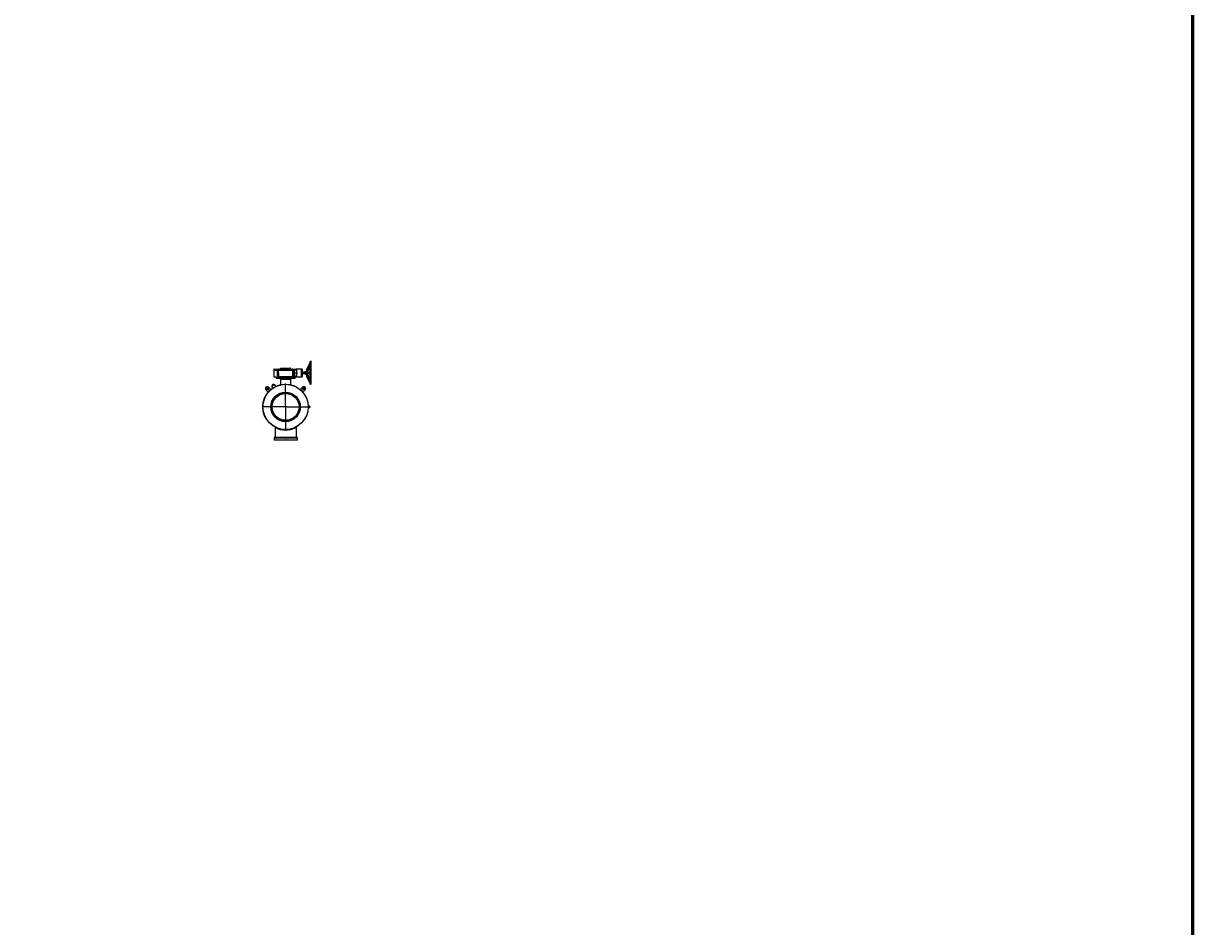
# Model space of a CAD drawing. Header units: metres. Extents: x 6538042 to 13082743, y 6022817 to 12049805.
# Tile 77 of 92: x 6539602 to 6539857, y 6024235 to 6024432. Entities that reach past the tile are written whole.
import ezdxf
from ezdxf.enums import TextEntityAlignment as Align
from ezdxf.lldxf.tags import DXFTag

# ---------------------------------------------------------------- set-up
doc = ezdxf.new("R2010")
doc.units = ezdxf.units.M
doc.header["$MEASUREMENT"] = 0
for name, color, linetype in [('A600WW9_1', 7, 'CONTINUOUS'), ('Default', 7, 'CONTINUOUS'), ('Q-24000-S', 7, 'CONTINUOUS'), ('W-500-25', 7, 'CONTINUOUS')]:
    doc.layers.add(name, color=color, linetype=linetype)
doc.layers.add('d-ciepłociag', color=6, linetype='CONTINUOUS', lineweight=60)
doc.styles.add('SEACAD_Arial', font='arial.ttf')
tags = doc.linetypes.add('CENTER2', pattern=[28.575, 19.05, -3.175, 3.175, -3.175]).pattern_tags.tags
tags[10:11] = [DXFTag(74, 4), DXFTag(75, 0), DXFTag(340, '0'), DXFTag(46, 0.0), DXFTag(50, 0.0), DXFTag(44, 0.0), DXFTag(45, 0.0)]
tags[8:9] = [DXFTag(74, 4), DXFTag(75, 0), DXFTag(340, '0'), DXFTag(46, 0.0), DXFTag(50, 0.0), DXFTag(44, 0.0), DXFTag(45, 0.0)]
tags[6:7] = [DXFTag(74, 4), DXFTag(75, 0), DXFTag(340, '0'), DXFTag(46, 0.0), DXFTag(50, 0.0), DXFTag(44, 0.0), DXFTag(45, 0.0)]
tags[4:5] = [DXFTag(74, 4), DXFTag(75, 0), DXFTag(340, '0'), DXFTag(46, 0.0), DXFTag(50, 0.0), DXFTag(44, 0.0), DXFTag(45, 0.0)]

msp = doc.modelspace()

# ---------------------------------------------------------------- hatches: boundary and pattern name
at = {"layer": 'Default', "linetype": 'Continuous'}
for points in [[(6539664.8637, 6024358.49796), (6539664.8637, 6024358.4563), (6539664.9887, 6024358.47713)], [(6539657.0737, 6024341.31503), (6539657.0737, 6024341.3567), (6539656.9487, 6024341.33587)], [(6539661.8237, 6024341.31503), (6539661.9487, 6024341.33587), (6539661.8237, 6024341.3567)]]:
    msp.add_hatch(color=7, dxfattribs=at).paths.add_polyline_path(points)

# ---------------------------------------------------------------- linework, layer by layer
at = {"layer": 'A600WW9_1', "color": 7, "linetype": 'Continuous'}
for p, q in [((6539657.3837, 6024355.02777), (6539657.3737, 6024355.01777)), ((6539657.3737, 6024355.01777), (6539661.5237, 6024355.01777)), ((6539657.3737, 6024355.01777), (6539657.3737, 6024354.71777)), ((6539661.5237, 6024354.71777), (6539657.3737, 6024354.71777)), ((6539657.3737, 6024354.71777), (6539657.3837, 6024354.70777)), ((6539657.3837, 6024354.70777), (6539661.5137, 6024354.70777)), ((6539658.1737, 6024354.70777), (6539658.3237, 6024354.55777)), ((6539660.5737, 6024354.55777), (6539660.7237, 6024354.70777)), ((6539661.5237, 6024355.01777), (6539661.5137, 6024355.02777)), ((6539661.5137, 6024354.70777), (6539661.5237, 6024354.71777)), ((6539661.5237, 6024354.71777), (6539661.5237, 6024355.01777)), ((6539655.60678, 6024351.74986), (6539655.17778, 6024352.17886)), ((6539655.7576, 6024352.75869), (6539656.18661, 6024352.32969)), ((6539656.25756, 6024352.25874), (6539656.18661, 6024352.32969)), ((6539657.09145, 6024353.35064), (6539656.41595, 6024352.96064)), ((6539656.41595, 6024352.96064), (6539656.59827, 6024352.64485)), ((6539656.80959, 6024353.41885), (6539656.49782, 6024353.23885)), ((6539656.49782, 6024353.23885), (6539656.59782, 6024353.06564)), ((6539656.90959, 6024353.24564), (6539656.80959, 6024353.41885)), ((6539657.27386, 6024353.03471), (6539657.09145, 6024353.35064)), ((6539658.3237, 6024354.55777), (6539660.5737, 6024354.55777)), ((6539658.3237, 6024354.55777), (6539658.3237, 6024353.29887)), ((6539660.5737, 6024353.29849), (6539660.5737, 6024354.55777)), ((6539662.63984, 6024352.25874), (6539662.71079, 6024352.32969)), ((6539663.1398, 6024352.75869), (6539662.71079, 6024352.32969)), ((6539663.29062, 6024351.74986), (6539663.71963, 6024352.17886)), ((6539655.60678, 6024351.74986), (6539655.67773, 6024351.67891)), ((6539663.29062, 6024351.74986), (6539663.21967, 6024351.67891)), ((6539664.38611, 6024348.32777), (6539664.7587, 6024348.32777)), ((6539664.7587, 6024348.64777), (6539664.38617, 6024348.64777)), ((6539664.7587, 6024348.64777), (6539664.7587, 6024348.32777)), ((6539657.1487, 6024344.00317), (6539657.1487, 6024344.11586)), ((6539657.1487, 6024344.00317), (6539657.1487, 6024341.89277)), ((6539661.7487, 6024344.11586), (6539661.7487, 6024344.00317)), ((6539661.7487, 6024344.00317), (6539661.7487, 6024341.89277)), ((6539656.9487, 6024341.79277), (6539656.9487, 6024341.67277)), ((6539661.9487, 6024341.79277), (6539656.9487, 6024341.79277)), ((6539661.9487, 6024341.67277), (6539656.9487, 6024341.67277)), ((6539657.1487, 6024341.89277), (6539661.7487, 6024341.89277)), ((6539657.1487, 6024341.79277), (6539657.1487, 6024341.89277)), ((6539661.7487, 6024341.89277), (6539661.7487, 6024341.79277)), ((6539661.9487, 6024341.79277), (6539661.9487, 6024341.67277))]:
    msp.add_line(p, q, dxfattribs=at)
for centre, radius in [((6539659.4487, 6024348.48777), 4.94), ((6539659.4487, 6024348.48777), 4.92), ((6539655.46769, 6024352.46878), 0.24), ((6539663.42971, 6024352.46878), 0.24), ((6539659.4487, 6024348.48777), 3.21), ((6539659.4487, 6024348.48777), 3.05), ((6539659.4487, 6024348.48777), 2.96146), ((6539659.4487, 6024348.48777), 2.925)]:
    msp.add_circle(centre, radius, dxfattribs=at)
for centre, radius, start, end in [((6539655.46769, 6024352.46878), 0.41, 45, 225), ((6539659.4487, 6024348.48777), 5.04, 130.3338777, 139.6661223), ((6539659.4487, 6024348.48777), 4.94, 125.5551132, 125.6821591), ((6539656.50459, 6024352.58902), 0.10845, 310.7041162, 30.8690606), ((6539657.36912, 6024353.08773), 0.10819, 209.0925633, 294.5188028), ((6539659.4487, 6024348.48777), 5.04, 40.3338777, 49.6661223), ((6539663.42971, 6024352.46878), 0.41, 315, 135), ((6539659.4487, 6024348.48777), 5.04, 242.8482219, 297.1517781)]:
    msp.add_arc(centre, radius, start, end, dxfattribs=at)
at = {"layer": 'd-ciepłociag', "color": 1, "linetype": 'Continuous'}
msp.add_lwpolyline([(6538042.23156, 6025634.92527), (6539856.82783, 6025634.92527), (6539856.82783, 6022817.20176), (6538042.23156, 6022817.20176)], close=True, dxfattribs=at)
at = {"layer": 'Default', "color": 7, "linetype": 'Continuous'}
for p, q in [((6539664.9887, 6024358.25277), (6539664.9887, 6024358.53963)), ((6539656.9487, 6024341.67277), (6539656.9487, 6024341.27337)), ((6539656.9487, 6024341.33587), (6539661.9487, 6024341.33587)), ((6539661.9487, 6024341.73277), (6539661.9487, 6024341.27337))]:
    msp.add_line(p, q, dxfattribs=at)
at = {"layer": 'Default', "color": 7, "linetype": 'CENTER2'}
for p, q in [((6539663.80139, 6024355.87777), (6539662.9237, 6024355.87777)), ((6539655.24672, 6024352.68975), (6539655.17424, 6024352.76223)), ((6539655.64447, 6024352.292), (6539655.29091, 6024352.64555)), ((6539655.68866, 6024352.24781), (6539655.76114, 6024352.17533)), ((6539659.4487, 6024348.80027), (6539659.4487, 6024353.60277)), ((6539663.20874, 6024352.24781), (6539663.13626, 6024352.17533)), ((6539663.25294, 6024352.292), (6539663.60649, 6024352.64555)), ((6539663.65068, 6024352.68975), (6539663.72316, 6024352.76223)), ((6539659.1362, 6024348.48777), (6539654.3337, 6024348.48777)), ((6539659.6987, 6024348.48777), (6539659.1987, 6024348.48777)), ((6539659.4487, 6024348.73777), (6539659.4487, 6024348.23777)), ((6539659.4487, 6024348.17527), (6539659.4487, 6024343.37277)), ((6539659.7612, 6024348.48777), (6539664.5637, 6024348.48777))]:
    msp.add_line(p, q, dxfattribs=at)
for start, end in [(138.1802719, 139.223401), (132.4557823, 137.5442177), (130.776599, 131.8197281), (48.1802719, 49.223401), (42.4557823, 47.5442177), (40.776599, 41.8197281)]:
    msp.add_arc((6539659.4487, 6024348.48777), 5.63, start, end, dxfattribs=at)
at = {"layer": 'Q-24000-S', "color": 7, "linetype": 'Continuous'}
for p, q in [((6539656.8987, 6024356.60277), (6539656.8987, 6024356.51277)), ((6539656.8987, 6024356.51277), (6539657.86097, 6024356.51277)), ((6539656.8987, 6024356.50277), (6539657.7087, 6024356.50277)), ((6539656.8987, 6024356.50277), (6539656.8987, 6024355.02777)), ((6539656.8987, 6024355.02777), (6539657.94583, 6024355.02777)), ((6539656.9187, 6024356.51277), (6539656.9187, 6024356.50277)), ((6539656.9987, 6024356.70277), (6539657.1677, 6024356.70277)), ((6539657.17759, 6024356.70277), (6539657.1677, 6024356.70277)), ((6539657.20352, 6024356.70277), (6539657.17759, 6024356.70277)), ((6539657.20352, 6024356.70277), (6539657.92323, 6024356.70277)), ((6539657.7087, 6024356.50277), (6539657.6987, 6024356.49277)), ((6539657.6987, 6024355.26277), (6539657.6987, 6024356.49277)), ((6539657.6987, 6024355.26277), (6539657.7087, 6024355.25277)), ((6539657.7087, 6024356.50277), (6539657.7087, 6024355.25277)), ((6539657.8987, 6024356.50277), (6539657.7087, 6024356.50277)), ((6539657.7087, 6024355.25277), (6539657.7987, 6024355.25277)), ((6539657.86097, 6024356.51277), (6539657.8987, 6024356.51277)), ((6539657.86176, 6024355.15212), (6539657.86097, 6024355.15315)), ((6539657.86176, 6024355.15212), (6539657.86257, 6024355.15246)), ((6539657.8987, 6024356.60277), (6539657.8987, 6024356.51277)), ((6539657.8987, 6024356.51277), (6539657.9987, 6024356.51277)), ((6539657.8987, 6024356.50277), (6539657.9987, 6024356.50277)), ((6539657.8987, 6024355.87777), (6539657.8987, 6024356.50277)), ((6539657.8987, 6024355.87777), (6539657.8987, 6024355.1531)), ((6539657.8987, 6024355.1531), (6539657.8987, 6024355.15313)), ((6539657.9187, 6024356.51277), (6539657.9187, 6024356.50277)), ((6539657.92323, 6024356.70277), (6539657.9987, 6024356.70277)), ((6539657.93333, 6024355.07747), (6539657.93333, 6024355.07747)), ((6539658.02297, 6024355.02777), (6539657.94583, 6024355.02777)), ((6539657.9987, 6024356.70277), (6539658.05288, 6024356.70277)), ((6539657.9987, 6024356.51277), (6539660.8987, 6024356.51277)), ((6539657.9987, 6024356.50277), (6539660.8987, 6024356.50277)), ((6539657.9987, 6024355.05315), (6539658.94126, 6024355.05315)), ((6539658.95339, 6024355.02777), (6539658.02297, 6024355.02777)), ((6539658.14453, 6024356.70277), (6539660.75288, 6024356.70277)), ((6539658.2987, 6024356.76277), (6539658.2987, 6024356.73777)), ((6539660.5987, 6024356.73777), (6539658.2987, 6024356.73777)), ((6539660.5987, 6024356.72777), (6539658.2987, 6024356.72777)), ((6539660.5237, 6024356.83777), (6539658.3737, 6024356.83777)), ((6539658.4737, 6024356.73777), (6539658.4737, 6024356.72777)), ((6539658.50516, 6024356.91277), (6539658.50312, 6024356.91277)), ((6539658.50516, 6024356.91277), (6539660.39225, 6024356.91277)), ((6539659.94402, 6024355.02777), (6539658.95339, 6024355.02777)), ((6539660.92202, 6024355.02777), (6539659.94402, 6024355.02777)), ((6539659.95615, 6024355.05315), (6539660.8987, 6024355.05315)), ((6539660.39428, 6024356.91277), (6539660.39225, 6024356.91277)), ((6539660.4237, 6024356.72777), (6539660.4237, 6024356.73777)), ((6539660.5987, 6024356.73777), (6539660.5987, 6024356.76277)), ((6539660.84453, 6024356.70277), (6539660.8987, 6024356.70277)), ((6539660.8987, 6024356.70277), (6539660.97417, 6024356.70277)), ((6539660.8987, 6024356.51277), (6539660.9987, 6024356.51277)), ((6539660.8987, 6024356.50277), (6539660.9987, 6024356.50277)), ((6539660.8987, 6024355.05315), (6539660.8987, 6024355.05315)), ((6539660.9471, 6024355.05315), (6539660.90716, 6024355.05315)), ((6539660.9843, 6024355.02777), (6539660.92202, 6024355.02777)), ((6539660.97417, 6024356.70277), (6539661.69389, 6024356.70277)), ((6539660.9787, 6024356.51277), (6539660.9787, 6024356.50277)), ((6539660.9843, 6024355.02777), (6539661.9987, 6024355.02777)), ((6539660.99704, 6024355.13464), (6539660.99703, 6024355.13495)), ((6539660.9987, 6024356.60277), (6539660.9987, 6024356.51277)), ((6539660.9987, 6024356.51277), (6539661.03644, 6024356.51277)), ((6539660.9987, 6024355.87777), (6539660.9987, 6024356.50277)), ((6539661.1887, 6024356.50277), (6539660.9987, 6024356.50277)), ((6539660.9987, 6024355.15318), (6539660.9987, 6024355.87777)), ((6539660.9987, 6024355.15317), (6539660.9987, 6024355.15314)), ((6539660.9987, 6024355.14571), (6539660.9987, 6024355.10315)), ((6539661.03644, 6024356.51277), (6539661.46683, 6024356.51277)), ((6539661.0987, 6024355.25277), (6539661.1887, 6024355.25277)), ((6539661.1887, 6024355.25277), (6539661.1887, 6024356.50277)), ((6539661.1887, 6024356.50277), (6539661.20448, 6024356.50277)), ((6539661.1987, 6024356.49277), (6539661.1887, 6024356.50277)), ((6539661.1887, 6024355.25277), (6539661.1987, 6024355.26277)), ((6539661.20448, 6024356.50277), (6539661.1987, 6024356.49277)), ((6539661.1987, 6024355.26277), (6539661.1987, 6024356.49277)), ((6539661.1987, 6024355.26277), (6539661.20448, 6024355.25277)), ((6539661.20448, 6024355.25277), (6539661.20448, 6024356.50277)), ((6539661.34762, 6024356.50277), (6539661.20448, 6024356.50277)), ((6539661.20448, 6024355.25277), (6539661.34762, 6024355.25277)), ((6539661.34762, 6024356.50277), (6539661.43308, 6024356.50277)), ((6539661.3487, 6024356.48733), (6539661.3487, 6024355.95939)), ((6539661.3687, 6024356.33839), (6539661.3487, 6024356.33839)), ((6539661.3487, 6024356.13839), (6539661.3687, 6024356.13839)), ((6539661.3487, 6024355.79614), (6539661.3487, 6024355.26821)), ((6539661.3687, 6024355.61714), (6539661.3487, 6024355.61714)), ((6539661.3487, 6024355.41714), (6539661.3687, 6024355.41714)), ((6539661.3687, 6024356.13839), (6539661.3687, 6024356.33839)), ((6539661.4637, 6024356.31839), (6539661.3687, 6024356.31839)), ((6539661.3687, 6024356.15839), (6539661.4637, 6024356.15839)), ((6539661.3687, 6024355.41714), (6539661.3687, 6024355.61714)), ((6539661.4637, 6024355.59714), (6539661.3687, 6024355.59714)), ((6539661.3687, 6024355.43714), (6539661.4637, 6024355.43714)), ((6539661.38722, 6024356.48918), (6539661.84018, 6024356.62339)), ((6539661.84018, 6024355.13214), (6539661.38722, 6024355.26635)), ((6539661.3887, 6024355.93777), (6539661.8487, 6024355.93777)), ((6539661.8487, 6024355.81777), (6539661.3887, 6024355.81777)), ((6539661.4687, 6024356.16339), (6539661.4687, 6024356.31339)), ((6539661.4687, 6024355.44214), (6539661.4687, 6024355.59214)), ((6539661.71982, 6024356.70277), (6539661.69389, 6024356.70277)), ((6539661.7297, 6024356.70277), (6539661.71982, 6024356.70277)), ((6539661.8987, 6024356.70277), (6539661.7297, 6024356.70277)), ((6539661.84018, 6024356.62339), (6539661.8887, 6024356.63777)), ((6539661.8887, 6024355.11777), (6539661.84018, 6024355.13214)), ((6539661.8887, 6024355.13583), (6539661.88797, 6024355.14055)), ((6539661.8887, 6024356.65027), (6539661.8887, 6024356.63687)), ((6539661.8887, 6024356.63678), (6539661.8887, 6024356.61989)), ((6539661.8887, 6024355.9723), (6539661.8887, 6024356.61989)), ((6539661.8887, 6024355.9723), (6539661.8887, 6024355.93772)), ((6539661.8887, 6024355.93754), (6539661.8887, 6024355.93772)), ((6539661.8887, 6024355.818), (6539661.8887, 6024355.93754)), ((6539661.8887, 6024355.81781), (6539661.8887, 6024355.818)), ((6539661.8887, 6024355.81781), (6539661.8887, 6024355.78323)), ((6539661.8887, 6024355.13565), (6539661.8887, 6024355.78323)), ((6539661.8887, 6024355.13565), (6539661.8887, 6024355.11875)), ((6539661.8887, 6024355.11867), (6539661.8887, 6024355.10527)), ((6539662.8887, 6024356.71027), (6539661.9487, 6024356.71027)), ((6539661.9487, 6024355.04527), (6539662.8887, 6024355.04527)), ((6539661.9987, 6024355.02777), (6539661.9987, 6024355.04527)), ((6539662.8887, 6024356.71027), (6539662.8887, 6024356.69112)), ((6539662.8987, 6024356.70027), (6539662.8887, 6024356.71027)), ((6539662.8887, 6024355.96315), (6539662.8887, 6024356.69112)), ((6539662.8887, 6024355.79238), (6539662.8887, 6024355.96315)), ((6539662.8887, 6024355.06441), (6539662.8887, 6024355.79238)), ((6539662.8887, 6024355.06441), (6539662.8887, 6024355.04527)), ((6539662.8887, 6024355.04527), (6539662.8987, 6024355.05527)), ((6539662.9087, 6024356.71027), (6539662.8987, 6024356.70027)), ((6539662.8987, 6024356.68208), (6539662.8987, 6024356.70027)), ((6539662.8987, 6024356.68208), (6539662.8987, 6024355.95888)), ((6539662.8987, 6024355.95888), (6539662.8987, 6024355.79665)), ((6539662.8987, 6024355.79665), (6539662.8987, 6024355.07345)), ((6539662.8987, 6024355.05527), (6539662.8987, 6024355.07345)), ((6539662.8987, 6024355.05527), (6539662.9087, 6024355.04527)), ((6539662.9087, 6024356.69112), (6539662.9087, 6024356.71027)), ((6539663.0237, 6024356.71027), (6539662.9087, 6024356.71027)), ((6539662.9087, 6024356.69112), (6539662.9087, 6024355.96315)), ((6539662.9087, 6024355.96315), (6539662.9087, 6024355.79238)), ((6539662.9087, 6024355.79238), (6539662.9087, 6024355.06441)), ((6539662.9087, 6024355.04527), (6539662.9087, 6024355.06441)), ((6539662.9087, 6024355.04527), (6539663.0237, 6024355.04527)), ((6539663.0487, 6024356.68067), (6539663.0487, 6024356.68277)), ((6539663.0487, 6024356.68067), (6539663.0487, 6024356.66852)), ((6539663.0487, 6024356.66852), (6539663.0487, 6024355.95248)), ((6539663.0487, 6024355.95248), (6539663.0487, 6024355.9176)), ((6539663.0487, 6024355.83793), (6539663.0487, 6024355.80305)), ((6539663.0487, 6024355.80305), (6539663.0487, 6024355.08702)), ((6539663.0487, 6024355.08702), (6539663.0487, 6024355.07486)), ((6539663.0487, 6024355.07277), (6539663.0487, 6024355.07486)), ((6539663.0987, 6024355.45277), (6539663.0987, 6024356.30277)), ((6539663.5787, 6024356.00277), (6539663.0987, 6024356.00277)), ((6539663.0987, 6024355.75277), (6539663.5787, 6024355.75277))]:
    msp.add_line(p, q, dxfattribs=at)
for centre, radius, start, end in [((6539656.9987, 6024356.60277), 0.1, 90, 180), ((6539657.7987, 6024355.15277), 0.1, 0, 90), ((6539657.9987, 6024356.60277), 0.1, 90, 180), ((6539657.7206, 6024354.95963), 0.239, 33.5681957, 35.5681311), ((6539657.9987, 6024356.60277), 0.1, 90, 95.7391703), ((6539658.0987, 6024358.79608), 2.09382, 268.7459102, 271.2540898), ((6539658.2554, 6024356.75277), 0.05, 270, 330.0000002), ((6539658.3737, 6024356.76277), 0.075, 90, 180), ((6539658.4063, 6024356.88777), 0.05, 270, 345.5224876), ((6539658.50312, 6024356.86277), 0.05, 90, 165.5224876), ((6539658.94236, 6024354.89486), 0.15829, 88.9866966, 90.4007438), ((6539659.95498, 6024354.90592), 0.14723, 89.5461708, 91.0663886), ((6539660.39428, 6024356.86277), 0.05, 14.4775124, 90), ((6539660.49111, 6024356.88777), 0.05, 194.4775124, 270), ((6539660.5237, 6024356.76277), 0.075, 0, 90), ((6539660.642, 6024356.75277), 0.05, 209.9999998, 270), ((6539660.7987, 6024358.79608), 2.09382, 268.7459102, 271.2540898), ((6539660.8987, 6024356.60277), 0.1, 0, 90), ((6539660.8987, 6024355.15315), 0.1, 269.9999605, 0.0224836), ((6539660.9487, 6024355.10315), 0.05, 313.1874285, 0), ((6539660.89908, 6024355.15277), 0.09962, 349.5225534, 0), ((6539661.0987, 6024355.15277), 0.1, 90, 180), ((6539661.3887, 6024355.97777), 0.04, 180, 270), ((6539661.3887, 6024355.77777), 0.04, 90, 180), ((6539661.3787, 6024356.51794), 0.03, 220.372561, 286.5043614), ((6539661.3787, 6024355.23759), 0.03, 73.4956386, 139.627439), ((6539661.4637, 6024356.31339), 0.005, 0, 90), ((6539661.4637, 6024356.16339), 0.005, 270, 0), ((6539661.4637, 6024355.59214), 0.005, 0, 90), ((6539661.4637, 6024355.44214), 0.005, 270, 0), ((6539661.71202, 6024357.00309), 0.30087, 266.5452592, 273.3917047), ((6539661.8487, 6024355.97777), 0.04, 270, 0), ((6539661.8487, 6024355.77777), 0.04, 0, 90), ((6539647.43384, 6024384.44366), 31.35852, 297.4472618, 297.4487382), ((6539661.9487, 6024356.65027), 0.06, 90, 180), ((6539661.9487, 6024355.10527), 0.06, 180, 270), ((6539661.8987, 6024356.60277), 0.1, 79.5496693, 90), ((6539663.0237, 6024356.68527), 0.025, 0, 90), ((6539663.0237, 6024355.07027), 0.025, 270, 0), ((6539662.95631, 6024356.68062), 0.0924, 0.0332107, 5.9938392), ((6539664.61836, 6024355.87777), 1.57016, 178.54617, 181.45383), ((6539662.95631, 6024355.07491), 0.0924, 354.0061608, 359.9667893), ((6539663.0987, 6024356.35277), 0.05, 180, 270), ((6539663.0987, 6024355.40277), 0.05, 90, 180)]:
    msp.add_arc(centre, radius, start, end, dxfattribs=at)
msp.add_ellipse((6539657.9987, 6024355.1531), major_axis=(-0.09989, 0.00466), ratio=0.999528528, start_param=0.046649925, end_param=1.617406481, dxfattribs=at)
for points, knots in [([(6539657.16759, 6024356.70275), (6539657.16759, 6024356.70269), (6539657.16838, 6024356.70254), (6539657.17073, 6024356.70237), (6539657.1717, 6024356.70233), (6539657.17405, 6024356.70227), (6539657.17542, 6024356.70226), (6539657.18003, 6024356.70229), (6539657.18379, 6024356.70238), (6539657.19047, 6024356.70257), (6539657.19288, 6024356.70263), (6539657.19798, 6024356.70273), (6539657.20067, 6024356.70277), (6539657.20352, 6024356.70277)], [0, 0, 0, 0, 0.25, 0.25, 0.375, 0.375, 0.5, 0.5, 0.75, 0.75, 0.875, 0.875, 1, 1, 1, 1]), ([(6539658.95339, 6024355.02777), (6539658.95331, 6024355.02844), (6539658.95315, 6024355.02978), (6539658.9529, 6024355.03171), (6539658.95263, 6024355.03357), (6539658.95235, 6024355.03535), (6539658.95205, 6024355.03705), (6539658.95175, 6024355.03867), (6539658.95143, 6024355.0402), (6539658.9511, 6024355.04165), (6539658.95076, 6024355.04302), (6539658.95042, 6024355.0443), (6539658.95006, 6024355.04549), (6539658.9497, 6024355.04659), (6539658.94934, 6024355.04761), (6539658.94897, 6024355.04854), (6539658.94859, 6024355.04938), (6539658.94821, 6024355.05013), (6539658.94783, 6024355.0508), (6539658.94745, 6024355.05138), (6539658.94707, 6024355.05188), (6539658.94668, 6024355.05229), (6539658.9463, 6024355.05262), (6539658.94592, 6024355.05287), (6539658.94554, 6024355.05305), (6539658.94529, 6024355.0531), (6539658.94516, 6024355.05312)], [0, 0, 0, 0, 0.045451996, 0.090574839, 0.135368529, 0.179833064, 0.223968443, 0.267774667, 0.311251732, 0.35439964, 0.397218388, 0.439707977, 0.481868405, 0.523699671, 0.565201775, 0.606374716, 0.647218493, 0.687733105, 0.727918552, 0.767774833, 0.807301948, 0.846499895, 0.885368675, 0.923908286, 0.962118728, 1, 1, 1, 1]), ([(6539659.94402, 6024355.02777), (6539659.94409, 6024355.02839), (6539659.94424, 6024355.02964), (6539659.94447, 6024355.03144), (6539659.94472, 6024355.0332), (6539659.94498, 6024355.03489), (6539659.94526, 6024355.03652), (6539659.94555, 6024355.03809), (6539659.94584, 6024355.03958), (6539659.94615, 6024355.04099), (6539659.94647, 6024355.04233), (6539659.9468, 6024355.04359), (6539659.94713, 6024355.04477), (6539659.94746, 6024355.04587), (6539659.94781, 6024355.04689), (6539659.94815, 6024355.04782), (6539659.9485, 6024355.04867), (6539659.94885, 6024355.04945), (6539659.9492, 6024355.05014), (6539659.94955, 6024355.05075), (6539659.94989, 6024355.05129), (6539659.95024, 6024355.05176), (6539659.95058, 6024355.05215), (6539659.95092, 6024355.05247), (6539659.95126, 6024355.05273), (6539659.95159, 6024355.05292), (6539659.95192, 6024355.05306), (6539659.95213, 6024355.0531), (6539659.95224, 6024355.05312)], [0, 0, 0, 0, 0.042160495, 0.084301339, 0.126381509, 0.168360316, 0.210197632, 0.251854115, 0.29329142, 0.334472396, 0.375361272, 0.415923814, 0.456127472, 0.495941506, 0.535337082, 0.574287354, 0.612767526, 0.650754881, 0.688228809, 0.725170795, 0.761564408, 0.797395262, 0.832650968, 0.867321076, 0.901396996, 0.934871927, 0.967740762, 1, 1, 1, 1]), ([(6539661.35539, 6024356.49906), (6539661.35485, 6024356.49966), (6539661.3539, 6024356.50067), (6539661.35196, 6024356.50187), (6539661.34981, 6024356.50262), (6539661.34842, 6024356.50272), (6539661.34762, 6024356.50277)], [0, 0, 0, 0, 0.246880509, 0.5, 0.753119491, 1, 1, 1, 1]), ([(6539661.34762, 6024355.25277), (6539661.34842, 6024355.25281), (6539661.34981, 6024355.25291), (6539661.35196, 6024355.25367), (6539661.3539, 6024355.25486), (6539661.35485, 6024355.25588), (6539661.35539, 6024355.25647)], [0, 0, 0, 0, 0.246880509, 0.5, 0.753119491, 1, 1, 1, 1]), ([(6539661.3837, 6024356.4752), (6539661.38343, 6024356.47477), (6539661.38287, 6024356.47389), (6539661.38193, 6024356.47255), (6539661.38089, 6024356.47117), (6539661.37976, 6024356.46976), (6539661.37854, 6024356.46832), (6539661.37722, 6024356.46685), (6539661.37582, 6024356.46536), (6539661.37434, 6024356.46385), (6539661.37149, 6024356.46106), (6539661.36689, 6024356.45691), (6539661.36108, 6024356.45191), (6539661.35667, 6024356.44812), (6539661.35383, 6024356.44548), (6539661.35192, 6024356.44357), (6539661.35039, 6024356.44179), (6539661.34936, 6024356.44016), (6539661.3488, 6024356.43879), (6539661.34873, 6024356.43798), (6539661.3487, 6024356.43759)], [0, 0, 0, 0, 0.0233492, 0.047716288, 0.073155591, 0.099710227, 0.127413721, 0.156290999, 0.186358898, 0.217626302, 0.2500941, 0.363569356, 0.499150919, 0.624135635, 0.686769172, 0.748508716, 0.820597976, 0.886290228, 0.945997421, 1, 1, 1, 1]), ([(6539661.3837, 6024355.82347), (6539661.38343, 6024355.82323), (6539661.38287, 6024355.82274), (6539661.38193, 6024355.82205), (6539661.38089, 6024355.82137), (6539661.37976, 6024355.82069), (6539661.37854, 6024355.81999), (6539661.37722, 6024355.81926), (6539661.37582, 6024355.8185), (6539661.37434, 6024355.81768), (6539661.37149, 6024355.81607), (6539661.36689, 6024355.81317), (6539661.36108, 6024355.80827), (6539661.35667, 6024355.80296), (6539661.35383, 6024355.79831), (6539661.35192, 6024355.79438), (6539661.35039, 6024355.79014), (6539661.34936, 6024355.78575), (6539661.3488, 6024355.78165), (6539661.34873, 6024355.77902), (6539661.3487, 6024355.77777)], [0, 0, 0, 0, 0.0233492, 0.047716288, 0.073155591, 0.099710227, 0.127413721, 0.156290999, 0.186358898, 0.217626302, 0.2500941, 0.363569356, 0.499150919, 0.624135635, 0.686769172, 0.748508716, 0.820597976, 0.886290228, 0.945997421, 1, 1, 1, 1])]:
    msp.add_open_spline(points, degree=3, knots=knots, dxfattribs=at)
msp.add_open_spline([(6539657.921, 6024355.08958), (6539657.92067, 6024355.09039), (6539657.92025, 6024355.09113), (6539657.91974, 6024355.09178)], degree=3, dxfattribs=at)
at = {"layer": 'W-500-25', "color": 7, "linetype": 'Continuous'}
for p, q in [((6539664.63837, 6024357.89881), (6539664.0218, 6024356.61717)), ((6539664.20203, 6024356.53046), (6539664.7387, 6024357.64603)), ((6539664.7387, 6024358.25277), (6539664.7387, 6024353.50277)), ((6539664.9887, 6024353.50277), (6539664.9887, 6024358.25277)), ((6539663.5887, 6024356.10277), (6539663.5787, 6024356.09277)), ((6539663.5787, 6024355.66277), (6539663.5787, 6024356.09277)), ((6539663.5787, 6024355.66277), (6539663.5887, 6024355.65277)), ((6539663.5887, 6024355.65277), (6539663.5887, 6024356.10277)), ((6539663.62533, 6024356.10277), (6539663.5887, 6024356.10277)), ((6539663.5887, 6024355.65277), (6539663.62535, 6024355.65277)), ((6539663.9487, 6024356.10277), (6539663.71206, 6024356.10277)), ((6539663.71206, 6024355.65277), (6539663.9487, 6024355.65277)), ((6539663.9987, 6024356.15277), (6539663.9487, 6024356.10277)), ((6539663.9487, 6024355.65277), (6539663.9487, 6024356.10277)), ((6539663.9487, 6024355.65277), (6539663.9987, 6024355.60277)), ((6539664.00707, 6024356.42777), (6539663.9987, 6024356.42777)), ((6539663.9987, 6024356.42539), (6539663.9987, 6024356.42521)), ((6539663.9987, 6024356.42521), (6539663.9987, 6024356.36076)), ((6539663.9987, 6024356.35178), (6539663.9987, 6024356.35084)), ((6539663.9987, 6024356.35084), (6539663.9987, 6024356.34721)), ((6539663.9987, 6024356.34721), (6539663.9987, 6024356.00525)), ((6539663.9987, 6024355.99838), (6539663.9987, 6024355.9966)), ((6539663.9987, 6024355.9966), (6539663.9987, 6024355.75894)), ((6539663.9987, 6024355.75894), (6539663.9987, 6024355.75715)), ((6539663.9987, 6024355.75028), (6539663.9987, 6024355.40833)), ((6539663.9987, 6024355.40833), (6539663.9987, 6024355.40469)), ((6539663.9987, 6024355.40469), (6539663.9987, 6024355.40376)), ((6539663.9987, 6024355.39409), (6539663.9987, 6024355.33032)), ((6539663.9987, 6024355.33032), (6539663.9987, 6024355.33015)), ((6539663.9987, 6024355.32777), (6539663.9987, 6024355.32954)), ((6539663.9987, 6024355.32777), (6539664.00707, 6024355.32777)), ((6539664.04192, 6024356.49001), (6539664.01598, 6024356.4361)), ((6539664.01601, 6024355.31937), (6539664.04192, 6024355.26552)), ((6539664.0167, 6024356.36013), (6539664.04041, 6024356.40942)), ((6539664.0167, 6024355.3954), (6539664.04041, 6024355.34611)), ((6539664.0218, 6024355.13837), (6539664.63837, 6024353.85673)), ((6539664.0495, 6024356.01277), (6539664.02809, 6024356.01277)), ((6539664.02809, 6024355.74277), (6539664.0495, 6024355.74277)), ((6539664.04161, 6024356.33504), (6539664.0287, 6024356.31846)), ((6539664.0287, 6024356.33492), (6539664.0287, 6024356.0363)), ((6539664.0287, 6024356.02732), (6539664.0287, 6024356.01937)), ((6539664.0287, 6024355.73616), (6539664.0287, 6024355.72821)), ((6539664.0287, 6024355.72019), (6539664.0287, 6024355.42061)), ((6539664.0287, 6024355.43708), (6539664.04161, 6024355.42049)), ((6539664.05885, 6024355.35372), (6539664.02941, 6024355.4149)), ((6539664.03015, 6024356.34216), (6539664.03421, 6024356.3506)), ((6539664.03052, 6024356.29038), (6539664.03052, 6024356.28406)), ((6539664.03052, 6024355.66741), (6539664.03052, 6024355.6611)), ((6539664.03356, 6024355.66562), (6539664.03132, 6024355.66813)), ((6539664.03773, 6024355.65899), (6539664.03356, 6024355.66562)), ((6539664.03421, 6024356.3506), (6539664.05884, 6024356.40181)), ((6539664.04037, 6024356.09863), (6539664.05904, 6024356.12261)), ((6539664.05904, 6024355.63292), (6539664.04096, 6024355.65614)), ((6539664.11432, 6024356.47384), (6539664.05936, 6024356.40324)), ((6539664.05966, 6024355.35192), (6539664.11432, 6024355.28169)), ((6539664.11183, 6024355.97777), (6539664.10826, 6024355.97901)), ((6539664.11171, 6024355.97777), (6539664.11178, 6024355.97777)), ((6539664.11178, 6024355.77777), (6539664.11171, 6024355.77777)), ((6539664.11183, 6024355.97777), (6539664.11178, 6024355.97777)), ((6539664.11183, 6024355.97777), (6539664.11191, 6024355.97777)), ((6539664.11192, 6024355.77777), (6539664.11183, 6024355.77777)), ((6539664.11199, 6024355.77777), (6539664.11192, 6024355.77777)), ((6539664.11204, 6024355.97777), (6539664.11199, 6024355.97777)), ((6539664.11199, 6024355.77777), (6539664.11204, 6024355.77777)), ((6539664.11204, 6024355.97777), (6539664.11212, 6024355.97777)), ((6539664.11212, 6024355.77777), (6539664.11204, 6024355.77777)), ((6539664.72668, 6024355.97777), (6539664.11372, 6024355.97777)), ((6539664.11372, 6024355.77777), (6539664.72668, 6024355.77777)), ((6539664.19082, 6024356.24652), (6539664.7387, 6024356.95037)), ((6539664.7387, 6024354.80516), (6539664.19082, 6024355.50901)), ((6539664.7387, 6024354.10951), (6539664.20203, 6024355.22507)), ((6539664.64957, 6024357.16147), (6539664.27263, 6024356.67721)), ((6539664.27263, 6024355.07832), (6539664.64957, 6024354.59406)), ((6539664.72828, 6024355.97777), (6539664.72836, 6024355.97777)), ((6539664.72836, 6024355.77777), (6539664.72828, 6024355.77777)), ((6539664.72836, 6024355.97777), (6539664.7284, 6024355.97777)), ((6539664.7284, 6024355.77777), (6539664.72836, 6024355.77777)), ((6539664.7284, 6024355.97777), (6539664.72849, 6024355.97777)), ((6539664.72848, 6024355.77777), (6539664.7284, 6024355.77777)), ((6539664.72857, 6024355.77777), (6539664.72848, 6024355.77777)), ((6539664.72849, 6024355.97777), (6539664.72857, 6024355.97777)), ((6539664.72857, 6024355.97777), (6539664.72861, 6024355.97777)), ((6539664.72861, 6024355.77777), (6539664.72857, 6024355.77777)), ((6539664.72857, 6024355.77777), (6539664.73213, 6024355.77653)), ((6539664.72861, 6024355.97777), (6539664.72869, 6024355.97777)), ((6539664.72869, 6024355.77777), (6539664.72861, 6024355.77777)), ((6539664.72869, 6024355.97777), (6539664.72875, 6024355.97777))]:
    msp.add_line(p, q, dxfattribs=at)
for centre, radius, start, end in [((6539664.72848, 6024357.85546), 0.1, 84.1355175, 154.3087243), ((6539664.72848, 6024357.10005), 0.1, 90.3998521, 142.102676), ((6539664.8637, 6024358.25277), 0.125, 0, 180), ((6539663.6687, 6024356.31532), 0.21693, 258.4706983, 281.5293087), ((6539663.6687, 6024355.44007), 0.21707, 78.4781494, 101.5218435), ((6539664.00042, 6024356.37082), 0.01912, 264.8330059, 329.4450169), ((6539663.99585, 6024355.70652), 0.0525, 66.3791556, 86.8905938), ((6539663.99847, 6024355.31018), 0.02014, 23.8489947, 89.3473469), ((6539663.99829, 6024355.31003), 0.02012, 23.7934047, 88.8202005), ((6539664.11191, 6024356.57381), 0.1, 154.3087243, 180), ((6539664.11191, 6024356.57381), 0.1, 180, 231.8245661), ((6539664.11191, 6024355.87777), 0.1, 90.2300494, 180), ((6539664.11191, 6024355.87777), 0.1, 180, 269.8942217), ((6539664.11191, 6024355.18172), 0.1, 128.1581021, 180), ((6539664.11191, 6024355.18172), 0.1, 180, 205.6912757), ((6539664.04558, 6024356.33588), 0.01687, 147.6621622, 179.8587457), ((6539664.04954, 6024356.33463), 0.02084, 155.9228843, 180.0190253), ((6539664.05959, 6024356.0746), 0.03097, 158.3486292, 175.7749539), ((6539664.0479, 6024355.42077), 0.01921, 181.1962969, 206.2508702), ((6539664.04696, 6024356.2892), 0.01649, 161.5710925, 175.9166663), ((6539665.43396, 6024355.95645), 1.55404, 206.2754189, 206.9345301), ((6539665.37697, 6024355.82936), 1.48944, 153.2648519, 153.7819105), ((6539663.66184, 6024355.36632), 0.47788, 24.6281434, 34.3717456), ((6539661.78796, 6024357.45957), 2.50503, 334.997512, 337.3901118), ((6539663.66168, 6024356.38857), 0.47751, 326.1571654, 335.3810411), ((6539662.04952, 6024354.41477), 2.21788, 22.5517611, 25.0659017), ((6539664.06524, 6024355.3556), 0.03671, 48.2412067, 62.8316569), ((6539664.06875, 6024356.3957), 0.03126, 295.803924, 317.5704116), ((6539664.22445, 6024356.13018), 0.14175, 151.2710754, 155.1960036), ((6539664.25692, 6024355.64207), 0.17801, 205.489421, 210.9753179), ((6539664.11191, 6024355.18172), 0.1, 25.6912757, 98.8524208), ((6539664.11191, 6024356.57381), 0.1, 261.1597629, 334.3087243), ((6539664.11191, 6024355.44759), 0.1, 37.897324, 89.6362414), ((6539664.11191, 6024356.30795), 0.1, 270.3791135, 322.102676), ((6539664.72848, 6024353.90008), 0.1, 205.6912757, 275.8644825), ((6539664.72848, 6024354.65549), 0.1, 217.897324, 269.6006826), ((6539664.8637, 6024353.50277), 0.125, 180, 0)]:
    msp.add_arc(centre, radius, start, end, dxfattribs=at)
for centre, major_axis, ratio, start_param, end_param in [((6539663.99851, 6024356.4453), (-0.01349, -0.01477), 0.99073959, 0.754132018, 1.8975336), ((6539663.99851, 6024356.00277), (-0.01989, -0.00206), 0.219117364, 1.557659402, 2.701060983), ((6539663.99851, 6024355.38749), (0.01962, 0.00387), 0.855321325, 0.250792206, 1.394193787), ((6539663.9987, 6024355.3096), (-0.00917, -0.01777), 0.984969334, 2.538514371, 3.624151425)]:
    msp.add_ellipse(centre, major_axis=major_axis, ratio=ratio, start_param=start_param, end_param=end_param, dxfattribs=at)
for points, knots in [([(6539664.73919, 6024357.20898), (6539664.73814, 6024357.20684), (6539664.73666, 6024357.20399), (6539664.73205, 6024357.20054), (6539664.72952, 6024357.20022), (6539664.72795, 6024357.20004)], [0, 0, 0, 0, 0.425104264, 0.705334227, 1, 1, 1, 1]), ([(6539664.03773, 6024356.36472), (6539664.0373, 6024356.36402), (6539664.03651, 6024356.36272), (6539664.03547, 6024356.36088), (6539664.03383, 6024356.35786), (6539664.03212, 6024356.35438), (6539664.03052, 6024356.35041), (6539664.02964, 6024356.34771), (6539664.02909, 6024356.34542), (6539664.02877, 6024356.34343), (6539664.02872, 6024356.34218), (6539664.0287, 6024356.34155)], [0, 0, 0, 0, 0.097135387, 0.180262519, 0.25057599, 0.500877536, 0.632076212, 0.749994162, 0.834538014, 0.917338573, 1, 1, 1, 1]), ([(6539664.0287, 6024356.01937), (6539664.0287, 6024356.01932), (6539664.0287, 6024356.01922), (6539664.02871, 6024356.01902), (6539664.02872, 6024356.01868), (6539664.02877, 6024356.01803), (6539664.02899, 6024356.0168), (6539664.02978, 6024356.01471), (6539664.03128, 6024356.01317), (6539664.03298, 6024356.01216), (6539664.03384, 6024356.01179), (6539664.03428, 6024356.01163)], [0.0000082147, 0.0000082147, 0.0000082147, 0.0000082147, 0.0079125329, 0.0158142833, 0.0315663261, 0.062903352, 0.1251943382, 0.2500900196, 0.4992615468, 0.6148615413, 0.7251731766, 0.7251731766, 0.7251731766, 0.7251731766]), ([(6539664.03428, 6024355.74391), (6539664.03339, 6024355.74358), (6539664.03205, 6024355.74293), (6539664.03052, 6024355.74158), (6539664.02964, 6024355.74034), (6539664.02909, 6024355.73903), (6539664.02877, 6024355.7377), (6539664.02872, 6024355.73667), (6539664.0287, 6024355.73616)], [0.274710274, 0.274710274, 0.274710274, 0.274710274, 0.5008775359, 0.6320762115, 0.7499941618, 0.8345380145, 0.9173385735, 1, 1, 1, 1]), ([(6539664.0287, 6024355.41398), (6539664.0287, 6024355.41392), (6539664.0287, 6024355.41381), (6539664.02871, 6024355.41357), (6539664.02872, 6024355.41316), (6539664.02877, 6024355.41232), (6539664.02899, 6024355.41061), (6539664.02978, 6024355.40709), (6539664.03128, 6024355.40313), (6539664.03306, 6024355.39924), (6539664.03446, 6024355.3965), (6539664.03603, 6024355.39363), (6539664.03712, 6024355.39182), (6539664.03773, 6024355.39081)], [0, 0, 0, 0, 0.007912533, 0.015814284, 0.031566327, 0.062903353, 0.125194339, 0.25009002, 0.499261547, 0.614861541, 0.749747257, 0.859842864, 1, 1, 1, 1]), ([(6539664.02969, 6024355.44985), (6539664.03024, 6024355.44965), (6539664.03132, 6024355.44899), (6539664.03306, 6024355.44768), (6539664.03446, 6024355.44656), (6539664.03603, 6024355.44525), (6539664.03712, 6024355.44435), (6539664.03773, 6024355.44384)], [0.2621914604, 0.2621914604, 0.2621914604, 0.2621914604, 0.4992615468, 0.614861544, 0.7497472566, 0.8598428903, 1, 1, 1, 1]), ([(6539664.03773, 6024356.3117), (6539664.0373, 6024356.31134), (6539664.03651, 6024356.31068), (6539664.03547, 6024356.30981), (6539664.03383, 6024356.30846), (6539664.03212, 6024356.3071), (6539664.03057, 6024356.30609), (6539664.02994, 6024356.30578), (6539664.0297, 6024356.30569)], [0, 0, 0, 0, 0.0971353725, 0.1802625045, 0.2505759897, 0.500877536, 0.6320762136, 0.7365899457, 0.7365899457, 0.7365899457, 0.7365899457]), ([(6539664.03132, 6024356.3449), (6539664.03124, 6024356.34469), (6539664.0311, 6024356.3443), (6539664.03091, 6024356.3438), (6539664.03076, 6024356.34343), (6539664.03063, 6024356.34315), (6539664.03053, 6024356.34299), (6539664.03052, 6024356.34309), (6539664.03052, 6024356.34313)], [0, 0, 0, 0, 0.217360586, 0.402978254, 0.564027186, 0.69773624, 0.852953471, 1, 1, 1, 1]), ([(6539664.03132, 6024355.66813), (6539664.03124, 6024355.66818), (6539664.0311, 6024355.66825), (6539664.03091, 6024355.66829), (6539664.03076, 6024355.66825), (6539664.03063, 6024355.66814), (6539664.03053, 6024355.6679), (6539664.03052, 6024355.66757), (6539664.03052, 6024355.66741)], [0, 0, 0, 0, 0.21735279, 0.402977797, 0.564027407, 0.69773562, 0.852952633, 1, 1, 1, 1]), ([(6539664.03376, 6024356.09021), (6539664.03392, 6024356.09042), (6539664.03459, 6024356.09141), (6539664.03591, 6024356.09346), (6539664.03709, 6024356.09545), (6539664.03773, 6024356.09654)], [0.4834056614, 0.4834056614, 0.4834056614, 0.4834056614, 0.5430448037, 0.7513986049, 1, 1, 1, 1]), ([(6539664.04274, 6024355.41941), (6539664.04853, 6024355.41311), (6539664.0584, 6024355.40219), (6539664.07162, 6024355.39525), (6539664.07896, 6024355.39025), (6539664.08201, 6024355.38826)], [0, 0, 0, 0, 0.388118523, 0.784161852, 1, 1, 1, 1]), ([(6539664.08236, 6024356.36756), (6539664.07932, 6024356.36557), (6539664.07199, 6024356.36055), (6539664.05875, 6024356.35358), (6539664.04885, 6024356.34265), (6539664.04305, 6024356.33633)], [0, 0, 0, 0, 0.214735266, 0.611278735, 1, 1, 1, 1]), ([(6539664.04946, 6024355.74277), (6539664.05489, 6024355.74375), (6539664.06487, 6024355.74564), (6539664.08001, 6024355.75768), (6539664.09584, 6024355.77275), (6539664.10587, 6024355.77583), (6539664.112, 6024355.77777)], [0, 0, 0, 0, 0.201426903, 0.437325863, 0.705898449, 1, 1, 1, 1]), ([(6539664.10826, 6024355.97901), (6539664.10378, 6024355.98016), (6539664.09493, 6024355.98245), (6539664.08069, 6024355.99533), (6539664.06531, 6024356.00887), (6539664.05534, 6024356.01135), (6539664.04955, 6024356.01277)], [0, 0, 0, 0, 0.20280379, 0.470255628, 0.737707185, 1, 1, 1, 1]), ([(6539664.05017, 6024356.49516), (6539664.05156, 6024356.49422), (6539664.05282, 6024356.49358), (6539664.05397, 6024356.49409), (6539664.054, 6024356.4941)], [0, 0, 0, 0, 0.2467002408, 0.2522610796, 0.2522610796, 0.2522610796, 0.2522610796]), ([(6539664.05399, 6024355.26144), (6539664.05397, 6024355.26145), (6539664.05282, 6024355.26196), (6539664.05157, 6024355.26132), (6539664.05018, 6024355.26039)], [0.7477362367, 0.7477362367, 0.7477362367, 0.7477362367, 0.7527548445, 1, 1, 1, 1]), ([(6539664.10119, 6024356.19899), (6539664.10226, 6024356.20115), (6539664.10378, 6024356.20403), (6539664.10836, 6024356.20746), (6539664.11089, 6024356.20778), (6539664.11245, 6024356.20795)], [0, 0, 0, 0, 0.424335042, 0.704653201, 1, 1, 1, 1]), ([(6539664.11244, 6024355.54758), (6539664.11088, 6024355.54776), (6539664.10835, 6024355.54808), (6539664.10374, 6024355.55153), (6539664.10226, 6024355.55438), (6539664.10121, 6024355.55652)], [0, 0, 0, 0, 0.294669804, 0.574904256, 1, 1, 1, 1]), ([(6539664.72795, 6024354.55549), (6539664.72951, 6024354.55532), (6539664.73203, 6024354.555), (6539664.73662, 6024354.55157), (6539664.73814, 6024354.54869), (6539664.73921, 6024354.54652)], [0, 0, 0, 0, 0.295376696, 0.575674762, 1, 1, 1, 1])]:
    msp.add_open_spline(points, degree=3, knots=knots, dxfattribs=at)
for points in [[(6539664.00748, 6024355.3277), (6539664.00748, 6024355.32762), (6539664.00765, 6024355.32751), (6539664.00786, 6024355.32738)], [(6539664.73864, 6024355.98137), (6539664.73537, 6024355.97995), (6539664.73204, 6024355.97892), (6539664.7284, 6024355.97777)], [(6539664.73213, 6024355.77653), (6539664.73513, 6024355.77575), (6539664.73784, 6024355.77505), (6539664.74045, 6024355.77405)]]:
    msp.add_open_spline(points, degree=3, dxfattribs=at)

# ---------------------------------------------------------------- texts
at = {"layer": 'Default', "color": 7, "linetype": 'Continuous', "style": 'SEACAD_Arial'}
msp.add_text('500', height=0.125, dxfattribs=at).set_placement((6539659.30196, 6024341.52337), align=Align.TOP_LEFT)

doc.saveas('drawing.dxf')
